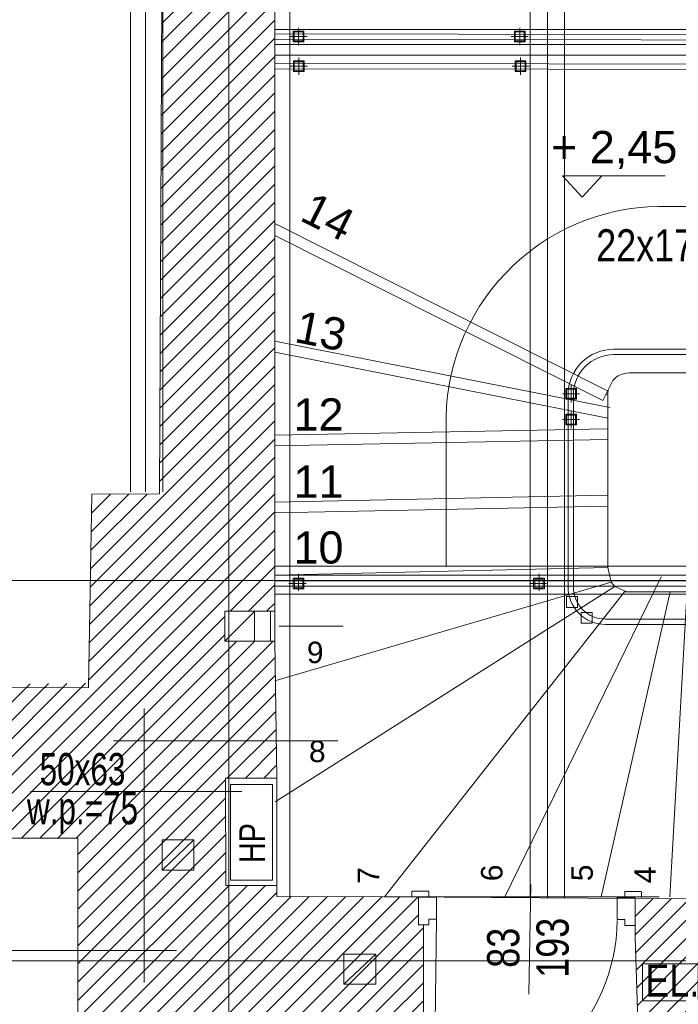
# Model space of a CAD drawing. Header units: millimetres. Extents: x -573548 to 674770, y -184010 to -47794.
# Tile 37 of 181: x 100709 to 103778, y -150457 to -145871. Entities that reach past the tile are written whole.
import ezdxf
from ezdxf.enums import TextEntityAlignment as Align

# ---------------------------------------------------------------- set-up
doc = ezdxf.new("R2010")
doc.units = ezdxf.units.MM
for name, color, linetype, lineweight in [('A.05 RZUT 1 PIĘTRA_is$0$0_Nr_pióra__12', 8, 'Continuous', 9), ('A.05 RZUT 1 PIĘTRA_is$0$A-ARM_Nr_pióra__61', 8, 'Continuous', 9), ('A.05 RZUT 1 PIĘTRA_is$0$A-DRZWI_Nr_pióra__9', 8, 'Continuous', 9), ('A.05 RZUT 1 PIĘTRA_is$0$A-WIDOK_Nr_pióra__21', 8, 'Continuous', 9), ('A.05 RZUT 1 PIĘTRA_is$0$A-WIDOK_Nr_pióra__8', 8, 'Continuous', 9), ('A.05 RZUT 1 PIĘTRA_is$0$belki nad_Nr_pióra__1', 8, 'Continuous', 9), ('A.05 RZUT 1 PIĘTRA_is$0$Drawing & Figure_Nr_pióra__18', 8, 'Continuous', 9), ('A.05 RZUT 1 PIĘTRA_is$0$drewno_Nr_pióra__3', 8, 'Continuous', 9), ('A.05 RZUT 1 PIĘTRA_is$0$DRZWI_Nr_pióra__41', 8, 'Continuous', 9), ('A.05 RZUT 1 PIĘTRA_is$0$Koty_Nr_pióra__1', 8, 'Continuous', 9), ('A.05 RZUT 1 PIĘTRA_is$0$Koty_Nr_pióra__61', 8, 'Continuous', 9), ('A.05 RZUT 1 PIĘTRA_is$0$linia nadproza_Nr_pióra__1', 8, 'Continuous', 9), ('A.05 RZUT 1 PIĘTRA_is$0$Nowe_opisy inne_Nr_pióra__59', 8, 'Continuous', 9), ('A.05 RZUT 1 PIĘTRA_is$0$opisy inne_Nr_pióra__1', 8, 'Continuous', 9), ('A.05 RZUT 1 PIĘTRA_is$0$OSIE_Nr_pióra__1', 8, 'Continuous', 9), ('A.05 RZUT 1 PIĘTRA_is$0$PARAPET_Nr_pióra__7', 8, 'Continuous', 9), ('A.05 RZUT 1 PIĘTRA_is$0$SCHODY_Nr_pióra__1', 8, 'Continuous', 9), ('A.05 RZUT 1 PIĘTRA_is$0$SCHODY_Nr_pióra__9', 8, 'Continuous', 9), ('A.05 RZUT 1 PIĘTRA_is$0$SCIANY_KONSTR_Nr_pióra__21', 8, 'Continuous', 9), ('A.05 RZUT 1 PIĘTRA_is$0$SCIANY_KONSTR_Nr_pióra__4', 8, 'Continuous', 9), ('A.05 RZUT 1 PIĘTRA_is$0$Structural - Bearing_Nr_pióra__21', 8, 'Continuous', 9), ('A.05 RZUT 1 PIĘTRA_is$0$Structural - Grid', 8, 'Continuous', 9), ('A.05 RZUT 1 PIĘTRA_is$0$Structural - Grid_Nr_pióra__17', 8, 'Continuous', 9), ('A.05 RZUT 1 PIĘTRA_is$0$Structural - Stair & Railing_Nr_pióra__1', 8, 'Continuous', 9), ('A.05 RZUT 1 PIĘTRA_is$0$WIDOK_Nr_pióra__1', 8, 'Continuous', 9), ('A.05 RZUT 1 PIĘTRA_is$0$WYCIĄG_Nr_pióra__1', 8, 'Continuous', 9)]:
    doc.layers.add(name, color=color, linetype=linetype, lineweight=lineweight)
doc.styles.add('A.05 RZUT 1 PIĘTRA_is$0$STYL_AUTOMATYCZNY_1', font='arial.ttf')
doc.styles.add('A.05 RZUT 1 PIĘTRA_is$0$STYL_AUTOMATYCZNY_4', font='arial.ttf', dxfattribs={"width": 0.8})
doc.styles.add('A.05 RZUT 1 PIĘTRA_is$0$STYL_AUTOMATYCZNY_5', font='arial.ttf', dxfattribs={"width": 0.7})
pattern_1 = [(45, (0, 0), (-42.426407, 42.426407), [])]

# ---------------------------------------------------------------- blocks, each defined once
blk = doc.blocks.new('A.05 RZUT 1 PIĘTRA_is$0$Standardowy znacznik osi')
at = {"layer": 'A.05 RZUT 1 PIĘTRA_is$0$Structural - Grid_Nr_pióra__17'}
blk.add_line((1000, 0), (17855.4, 0), dxfattribs=at)
at = {"layer": 'A.05 RZUT 1 PIĘTRA_is$0$Structural - Grid_Nr_pióra__17', "style": 'A.05 RZUT 1 PIĘTRA_is$0$STYL_AUTOMATYCZNY_1'}
for tag, p in [('AC_MarkerText_1_0', (5, -80)), ('AC_MarkerText_1_1', (19360.4, -80))]:
    blk.add_attdef(tag, text='', height=350, rotation=270, dxfattribs=at).set_placement(p, align=Align.TOP_CENTER)
blk = doc.blocks.new('A.05 RZUT 1 PIĘTRA_is$0$Standardowy znacznik osi_3')
at = {"layer": 'A.05 RZUT 1 PIĘTRA_is$0$Structural - Grid_Nr_pióra__17'}
blk.add_line((2962.2, 0), (40906.6, 0), dxfattribs=at)
at = {"layer": 'A.05 RZUT 1 PIĘTRA_is$0$Structural - Grid_Nr_pióra__17', "style": 'A.05 RZUT 1 PIĘTRA_is$0$STYL_AUTOMATYCZNY_1'}
for tag, p in [('AC_MarkerText_1_0', (-250, -335)), ('AC_MarkerText_1_1', (44118.7, -335))]:
    blk.add_attdef(tag, text='', height=350, rotation=180, dxfattribs=at).set_placement(p, align=Align.TOP_CENTER)
blk = doc.blocks.new('A.05 RZUT 1 PIĘTRA_is$0$Standardowy znacznik osi_4')
at = {"layer": 'A.05 RZUT 1 PIĘTRA_is$0$Structural - Grid_Nr_pióra__17'}
blk.add_line((1000, 0), (42868.7, 0), dxfattribs=at)
at = {"layer": 'A.05 RZUT 1 PIĘTRA_is$0$Structural - Grid_Nr_pióra__17', "style": 'A.05 RZUT 1 PIĘTRA_is$0$STYL_AUTOMATYCZNY_1'}
for tag, p in [('AC_MarkerText_1_0', (-250, -335)), ('AC_MarkerText_1_1', (44118.7, -335))]:
    blk.add_attdef(tag, text='', height=350, rotation=180, dxfattribs=at).set_placement(p, align=Align.TOP_CENTER)
blk = doc.blocks.new('A.05 RZUT 1 PIĘTRA_is')
at = {"layer": 'A.05 RZUT 1 PIĘTRA_is$0$Drawing & Figure_Nr_pióra__18'}
h = blk.add_hatch(dxfattribs=at)
h.set_pattern_fill('Common_Brick_0001', color=256, style=0, pattern_type=2)
h.set_pattern_definition(pattern_1)
h.paths.add_polyline_path([(99094.4, -98984.5), (99094.4, -99114.5), (99105, -99682.9), (101265, -99682.9), (101265, -99914.6), (101265, -100205.7), (101265, -100632.9), (101664.2, -100632.9), (101664.2, -101174.4), (101974.1, -101174.4), (101974.1, -100521.7), (102874.1, -100527), (102875, -100087.3), (102850.9, -100084.7), (102850.9, -99957.3), (102821.1, -99957.2), (102821.1, -99956.7), (102191.9, -99954.2), (102190.9, -99903.3), (101953.7, -99903.3), (101953, -99466.3), (101952.9, -99403.3), (102190.9, -99403.3), (102188.5, -99228.9), (102184.6, -98949.9), (102182, -98765.8), (102162, -98765.8), (102087.1, -98765.8), (102087.1, -98765.9), (101949.5, -98769.1), (101949.5, -98625.8), (102182, -98625.8), (102181.9, -94913.1), (102053.8, -94913.1), (101659.4, -94891.2), (101644.5, -98079.9), (101329.1, -98081.1), (101314.5, -98961), (99339.4, -98984.5), (99339.4, -98984.2), (99259.4, -98984.3), (99179.4, -98984.4), (99124.2, -98984.5)])
h = blk.add_hatch(dxfattribs=at)
h.set_pattern_fill('Common_Brick_0001', color=256, style=0, pattern_type=2)
h.set_pattern_definition(pattern_1)
h.paths.add_polyline_path([(99004.1, -105130.5), (99004.1, -105133.1), (99004.1, -105263.1), (99017.4, -105383.1), (99026.9, -105383.1, -0.383982), (99062.4, -105418.4), (99074.8, -105418.4), (99074.8, -105433.4, 1.205804), (99122.6, -105465.6), (99137.4, -105465.6), (99137.4, -105483.1), (99204.1, -105483.1), (100947.8, -105483.1), (101030.5, -105483.1), (101030.5, -105465.6), (101045.3, -105465.6, 0.263086), (101068.2, -105483.1), (101076.2, -105483.1, 0.761796), (101083.7, -105427), (101083.7, -105412.2), (101530.5, -105412.2), (101977.3, -105412.2), (101977.3, -105427, 0.761796), (101984.8, -105483.1), (101992.7, -105483.1, 0.263086), (102015.7, -105465.6), (102030.5, -105465.6), (102030.5, -105483.1), (102113.1, -105483.1), (103924.3, -105483.1), (103924.3, -105465.7), (103939, -105465.7, 1.205804), (103986.9, -105433.5), (103986.9, -105418.5), (103999.2, -105418.5, -0.383982), (104034.7, -105383.1), (104044.2, -105383.1), (104057.6, -105263.1), (104057.6, -105133.1), (104057.6, -105120.6), (103945.6, -104852.9), (103944.9, -104852.9), (103844.1, -104852.9), (103844.1, -104162.2), (103844.1, -102612.9), (104065.1, -102614.3), (104741.9, -102618.9), (104741.9, -102618.7), (106171.9, -102627.6), (106171.9, -102628.6), (106251.9, -102629.2), (106251.9, -102618.7), (106370.4, -102462.9), (104954.1, -102462.9), (104954.1, -102402.3), (104954.2, -102162.3), (104954.2, -101922.3), (104954.2, -101876.9), (104954.2, -101286.9), (104954.2, -101086.9), (104954.2, -100540.3), (105004.2, -100540.6), (105004.6, -100517.3), (105003.8, -100516.6), (105001.4, -100099.6), (105011.2, -100099.6), (104997.1, -99971.2), (104808.8, -99969.9), (104807.5, -100169.9), (104600.5, -100168.5), (104107.5, -100165.1), (104108.8, -99965.1), (103861, -99963.2), (103861, -100145.9), (103873.8, -100532.8), (104843.4, -100540.6), (104843.4, -101086.9), (104843.4, -101286.9), (104843.4, -101876.9), (104843.5, -102467.9), (104065.1, -102467.9), (103743.6, -102467.9), (103743.6, -102482.8), (103746.4, -102482.8), (103744.1, -102612.9), (103743.7, -102612.9), (103744, -104162.2), (103744.1, -104862.9), (101964.1, -104862.9), (101964.1, -104482.9), (101889.3, -104482.9), (101749.6, -104482.9), (101749.6, -104482.7), (101749.3, -104342.9), (101963.9, -104342.9), (101963.9, -104162.2), (101963.9, -102612.9), (102946.5, -102612.8), (102946.5, -102462.9), (102251.9, -102462.9), (102171.9, -102462.9), (102091.9, -102462.9), (101974.1, -102462.9), (101974.1, -102205.7), (101974.1, -102162.9), (101834.1, -102162.9), (101667.5, -102152.9), (101623.3, -104162.2), (101612.3, -104662.9), (101607.5, -104882.9), (99117.5, -104882.9)])
at = {"layer": 'A.05 RZUT 1 PIĘTRA_is$0$0_Nr_pióra__12'}
for p, q in [((101573.4, -100355.7), (101573.4, -99078.9)), ((101429.8, -99228.9), (102475.3, -99228.9)), ((100717.1, -100205.6), (101723.4, -100205.7))]:
    blk.add_line(p, q, dxfattribs=at)
at = {"layer": 'A.05 RZUT 1 PIĘTRA_is$0$A-ARM_Nr_pióra__61'}
blk.add_line((102190.9, -99403.3), (102190.9, -99903.3), dxfattribs=at)
blk.add_lwpolyline([(101975.5, -99432.6), (102170.7, -99432.6), (102170.7, -99878.4), (101975.5, -99878.4)], close=True, dxfattribs=at)
at = {"layer": 'A.05 RZUT 1 PIĘTRA_is$0$A-DRZWI_Nr_pióra__9'}
blk.add_line((103375, -99898.4), (103365.1, -100409.3), dxfattribs=at)
blk.add_lwpolyline([(102934.9, -100060.2), (102924.9, -100908.2, 0.411769), (103776.9, -100066.2)], format="xyb", dxfattribs=at)
at = {"layer": 'A.05 RZUT 1 PIĘTRA_is$0$A-WIDOK_Nr_pióra__21'}
for p, q in [((101805.1, -99691.2), (101656.7, -99691.2)), ((101656.7, -99691.2), (101656.7, -99831.2)), ((101805.1, -99691.2), (101805.1, -99831.2)), ((101805.1, -99831.2), (101656.7, -99831.2))]:
    blk.add_line(p, q, dxfattribs=at)
at = {"layer": 'A.05 RZUT 1 PIĘTRA_is$0$A-WIDOK_Nr_pióra__8'}
for p, q in [((101949.5, -98765.3), (102089.5, -98625.3)), ((102087.1, -98765.9), (102087.1, -98625.9)), ((102182, -98766.2), (102182, -98626.2)), ((101656.7, -99831.2), (101805.1, -99691.2)), ((102652.5, -100223), (102504.1, -100223)), ((102504.1, -100223), (102504.1, -100363)), ((102504.1, -100363), (102652.5, -100223)), ((102652.5, -100223), (102652.5, -100363)), ((102652.5, -100363), (102504.1, -100363))]:
    blk.add_line(p, q, dxfattribs=at)
at = {"layer": 'A.05 RZUT 1 PIĘTRA_is$0$belki nad_Nr_pióra__1'}
for p, q in [((101509.8, -93782.9), (101509.8, -98070.5)), ((101659.8, -93782.9), (101659.8, -98070)), ((102251.9, -93782.8), (102251.9, -99954.4)), ((103371.9, -93782.8), (103371.9, -99960)), ((103531.9, -93782.9), (103531.9, -99961))]:
    blk.add_line(p, q, dxfattribs=at)
at = {"layer": 'A.05 RZUT 1 PIĘTRA_is$0$drewno_Nr_pióra__3'}
blk.add_line((103733.6, -97597.8), (103735.4, -97594.3), dxfattribs=at)
at = {"layer": 'A.05 RZUT 1 PIĘTRA_is$0$DRZWI_Nr_pióra__41'}
for p, q in [((102899.2, -99957.3), (102850.9, -99957.3)), ((103812.7, -99959.2), (103861, -99959.2))]:
    blk.add_line(p, q, dxfattribs=at)
for points in [[(102899.2, -99929.1), (102825.1, -99929.1, 0.414334), (102821.1, -99933.1), (102821.1, -99957.2)], [(103812.7, -99931), (103886.7, -99931, -0.414334), (103890.7, -99935), (103890.7, -99959.2)]]:
    blk.add_lwpolyline(points, format="xyb", dxfattribs=at)
for points in [[(102850.9, -100087.3), (102899.2, -100087.3), (102899.2, -100060.2), (102934.9, -100060.2), (102934.9, -99957.3), (102899.2, -99957.3), (102899.2, -99929.1)], [(103861, -100089.2), (103812.7, -100089.2), (103812.7, -100062.1), (103776.9, -100062.1), (103776.9, -99959.2), (103812.7, -99959.2), (103812.7, -99931)]]:
    blk.add_lwpolyline(points, dxfattribs=at)
at = {"layer": 'A.05 RZUT 1 PIĘTRA_is$0$Koty_Nr_pióra__1'}
blk.add_lwpolyline([(104000.2, -96597.8), (103522.9, -96597.8), (103614.1, -96697.4), (103705.3, -96597.8)], dxfattribs=at)
at = {"layer": 'A.05 RZUT 1 PIĘTRA_is$0$linia nadproza_Nr_pióra__1'}
blk.add_line((102970.7, -99957.3), (103861, -99963.2), dxfattribs=at)
at = {"layer": 'A.05 RZUT 1 PIĘTRA_is$0$Nowe_opisy inne_Nr_pióra__59'}
blk.add_lwpolyline([(103894.9, -100267.8), (104154.3, -100267.8), (104154.3, -100440.7), (103894.9, -100440.7)], close=True, dxfattribs=at)
at = {"layer": 'A.05 RZUT 1 PIĘTRA_is$0$OSIE_Nr_pióra__1'}
for p, q in [((101579.8, -93782.9), (101579.8, -98070.2)), ((103451.9, -93782.9), (103451.9, -99960.5))]:
    blk.add_line(p, q, dxfattribs=at)
at = {"layer": 'A.05 RZUT 1 PIĘTRA_is$0$PARAPET_Nr_pióra__7'}
blk.add_line((102028.7, -99466.3), (101043.1, -99466.3), dxfattribs=at)
at = {"layer": 'A.05 RZUT 1 PIĘTRA_is$0$SCHODY_Nr_pióra__1'}
blk.add_lwpolyline([(104656.3, -98266.6), (104656.3, -97618.3, 0.414214), (104443.8, -97405.8), (103760.7, -97405.8, 0.414214), (103548.2, -97618.3), (103548.2, -98416.5)], format="xyb", dxfattribs=at)
at = {"layer": 'A.05 RZUT 1 PIĘTRA_is$0$SCHODY_Nr_pióra__9'}
for points in [[(102181.9, -96075.3), (104735.9, -96078.4, -0.161393), (105420.1, -96381.6, -0.13547), (105925.9, -97251.8, -0.076857), (105967.4, -97513.6), (105960.6, -98287.5)], [(102181.9, -96100.3), (104734.6, -96103.4, -0.161026), (105402.9, -96399.8, -0.135497), (105901.9, -97258.8, -0.077009), (105942.4, -97513.6), (105935.6, -98287.3)], [(104631.3, -98266.6), (104631.3, -97618.3, 0.414214), (104443.8, -97430.8), (103760.7, -97430.8, 0.414214), (103573.2, -97618.3), (103573.2, -98416.5)]]:
    blk.add_lwpolyline(points, format="xyb", dxfattribs=at)
at = {"layer": 'A.05 RZUT 1 PIĘTRA_is$0$SCIANY_KONSTR_Nr_pióra__21'}
for p, q in [((101659.4, -94891.2), (101644.5, -98079.9)), ((101329.1, -98081.1), (101314.1, -98981.5)), ((101644.5, -98079.9), (101329.1, -98081.1)), ((101949.5, -98765.8), (101949.5, -98625.8)), ((102182, -98625.8), (101949.5, -98625.8)), ((102182, -98765.8), (101949.5, -98765.8)), ((101314.1, -98981.5), (99094.4, -98984.5)), ((101265, -99682.9), (99105, -99682.9)), ((101265, -99682.9), (101265, -100632.9))]:
    blk.add_line(p, q, dxfattribs=at)
at = {"layer": 'A.05 RZUT 1 PIĘTRA_is$0$SCIANY_KONSTR_Nr_pióra__4'}
for p, q in [((101949.5, -98765.3), (101949.5, -98625.3)), ((102182, -98765.7), (102182, -98625.7))]:
    blk.add_line(p, q, dxfattribs=at)
at = {"layer": 'A.05 RZUT 1 PIĘTRA_is$0$Structural - Bearing_Nr_pióra__21'}
for p, q in [((102181.9, -94913.1), (102182, -98625.8)), ((102182, -98765.8), (102190.9, -99403.3)), ((101953.7, -99903.3), (101952.9, -99403.3)), ((102190.9, -99403.3), (101952.9, -99403.3)), ((102190.9, -99903.3), (101953.7, -99903.3)), ((102190.9, -99903.3), (102191.9, -99954.2)), ((102850.9, -99956.9), (102191.9, -99954.2)), ((102850.9, -99956.9), (102850.9, -100087.3)), ((104108.8, -99965.1), (103861, -99963.2)), ((103861, -99963.2), (103861, -100146.5)), ((102874.1, -100527), (102875, -100087.3)), ((103873.8, -100532.8), (103861, -100145.8))]:
    blk.add_line(p, q, dxfattribs=at)
at = {"layer": 'A.05 RZUT 1 PIĘTRA_is$0$Structural - Stair & Railing_Nr_pióra__1'}
for p, q in [((102181.9, -95916.5), (104666.1, -95916.5)), ((102293, -95988.9), (102293, -95908.9)), ((103323, -95988.9), (103323, -95908.9)), ((102253, -95948.9), (102333, -95948.9)), ((103283, -95948.9), (103363, -95948.9)), ((104666.1, -95986.5), (102181.9, -95986.5)), ((104666.1, -96036.5), (102181.9, -96036.5)), ((102293.7, -96127.8), (102293.7, -96047.8)), ((103327.1, -96127.8), (103327.1, -96047.8)), ((102253.7, -96087.8), (102333.7, -96087.8)), ((103287.1, -96087.8), (103367.1, -96087.8)), ((104420.9, -96741.4), (104019.6, -96741.4)), ((103732.5, -97600), (102181.9, -96819.8)), ((103710, -97644.7), (102182, -96875.8)), ((103742.6, -97677.2), (102182, -97369)), ((103733, -97726.2), (102182, -97420)), ((104183, -97516.2), (103833, -97516.2)), ((103562.3, -97653.3), (103562.3, -97573.3)), ((103710, -97644.7), (103757.2, -97550.9)), ((103522.3, -97613.3), (103602.3, -97613.3)), ((103733, -97619.1), (103724.9, -97615.1)), ((103733, -98421.9), (103733, -97619.1)), ((103562.3, -97773.3), (103562.3, -97693.3)), ((102979.9, -97721.4), (102979.9, -98416.5)), ((103522.3, -97733.3), (103602.3, -97733.3)), ((103732, -97776.2), (102182, -97805.8)), ((103733, -97826.2), (102182, -97855.9)), ((102182, -98117.7), (103731.9, -98086.2)), ((102182, -98167.7), (103733, -98136.2)), ((103733, -98421.9), (102182, -98457.7)), ((102293, -98531.4), (102293, -98451.4)), ((103413, -98531.4), (103413, -98451.4)), ((103733, -98421.9), (103748.8, -98490.3)), ((102182, -98458), (104503, -98458)), ((102182, -98950.6), (103748.8, -98490.3)), ((102248, -98496.4), (102328, -98496.4)), ((103982.1, -98466.2), (103251.5, -99959.2)), ((103368, -98496.4), (103448, -98496.4)), ((103748.8, -98490.3), (103766.2, -98510.6)), ((104106.9, -98466.5), (104023, -99956.5)), ((103766.2, -98510.6), (102183.6, -99513.2)), ((103811.3, -98536.2), (102693, -99956.2)), ((104023.4, -98536.2), (103703, -99956.2)), ((103766.2, -98510.6), (103822.2, -98535.6)), ((104613, -98536.2), (103811.3, -98536.2)), ((102182, -98546.5), (104443, -98546.5)), ((102693, -99956.2), (103973, -99956.2))]:
    blk.add_line(p, q, dxfattribs=at)
for points in [[(102268, -95973.9), (102318, -95973.9), (102318, -95923.9), (102268, -95923.9)], [(102272.1, -95969.7), (102313.8, -95969.7), (102313.8, -95928), (102272.1, -95928)], [(103298, -95973.9), (103348, -95973.9), (103348, -95923.9), (103298, -95923.9)], [(103302.1, -95969.7), (103343.8, -95969.7), (103343.8, -95928), (103302.1, -95928)], [(102268.7, -96112.8), (102318.7, -96112.8), (102318.7, -96062.8), (102268.7, -96062.8)], [(102272.9, -96108.6), (102314.5, -96108.6), (102314.5, -96066.9), (102272.9, -96066.9)], [(103302.1, -96112.8), (103352.1, -96112.8), (103352.1, -96062.8), (103302.1, -96062.8)], [(103306.3, -96108.6), (103348, -96108.6), (103348, -96066.9), (103306.3, -96066.9)], [(103537.3, -97638.3), (103587.3, -97638.3), (103587.3, -97588.3), (103537.3, -97588.3)], [(103541.5, -97634.2), (103583.2, -97634.2), (103583.2, -97592.5), (103541.5, -97592.5)], [(103537.3, -97758.3), (103587.3, -97758.3), (103587.3, -97708.3), (103537.3, -97708.3)], [(103541.5, -97754.2), (103583.2, -97754.2), (103583.2, -97712.5), (103541.5, -97712.5)], [(102268, -98521.4), (102318, -98521.4), (102318, -98471.4), (102268, -98471.4)], [(102273, -98516.4), (102313, -98516.4), (102313, -98476.4), (102273, -98476.4)], [(103388, -98521.4), (103438, -98521.4), (103438, -98471.4), (103388, -98471.4)], [(103393, -98516.4), (103433, -98516.4), (103433, -98476.4), (103393, -98476.4)], [(103541.7, -98608.1), (103591.7, -98608.1), (103591.7, -98558.1), (103541.7, -98558.1)], [(103610.1, -98681.3), (103660.1, -98681.3), (103660.1, -98631.3), (103610.1, -98631.3)]]:
    blk.add_lwpolyline(points, close=True, dxfattribs=at)
blk.add_lwpolyline([(102182, -98416.5), (104503, -98416.5), (104503, -98046.2), (105998.1, -98046.2)], dxfattribs=at)
for points in [[(103548.5, -98416.5), (103548.5, -98513.1, 0.414214), (103723.2, -98687.8), (104467.4, -98687.8, 0.245617), (104680.2, -98588.9), (104759.9, -98432.4)], [(103573.5, -98416.5), (103573.5, -98513.1, 0.414214), (103723.2, -98662.8), (104468, -98662.8, 0.243681), (104659, -98575.5), (104737.6, -98421.1)]]:
    blk.add_lwpolyline(points, format="xyb", dxfattribs=at)
for centre, radius, start, end in [((103983, -97744.1), 1003.3, 87.9072, 178.7073), ((103833, -97616.2), 100, 90, 139.2138), ((103833, -97616.2), 100, 167.3645, 180)]:
    blk.add_arc(centre, radius, start, end, dxfattribs=at)
at = {"layer": 'A.05 RZUT 1 PIĘTRA_is$0$WIDOK_Nr_pióra__1'}
for points in [[(102181.9, -95936.4), (104742.5, -95942.1, -0.163203), (105513.7, -96282.5, -0.133608), (106057.5, -97210.5, -0.071572), (106103.8, -97513.6), (106096.3, -98287.5)], [(102181.9, -95961.4), (104741.3, -95967.1, -0.162894), (105496.5, -96300.6, -0.133598), (106033.5, -97217.4, -0.071607), (106078.8, -97513.6), (106071.3, -98287.3)], [(102182, -98483.9), (104543.8, -98483.9, 0.414214), (104631.3, -98396.4), (104631.3, -98266.6)], [(102182, -98508.9), (104543.8, -98508.9, 0.414214), (104656.3, -98396.4), (104656.3, -98266.6)]]:
    blk.add_lwpolyline(points, format="xyb", dxfattribs=at)
at = {"layer": 'A.05 RZUT 1 PIĘTRA_is$0$WYCIĄG_Nr_pióra__1'}
blk.add_lwpolyline([(102182, -98625.8), (102162, -98625.8), (102162, -98765.8), (102182, -98765.8)], close=True, dxfattribs=at)
blk.add_lwpolyline([(102202.7, -98695.8), (102353.4, -98695.8), (102501.1, -98695.8)], dxfattribs=at)
at = {"layer": 'A.05 RZUT 1 PIĘTRA_is$0$Structural - Grid', "zscale": 1000}
for name, p, rotation in [('A.05 RZUT 1 PIĘTRA_is$0$Standardowy znacznik osi', (101967.3, -108395.1), 90), ('A.05 RZUT 1 PIĘTRA_is$0$Standardowy znacznik osi_4', (121683.4, -98482.5), 180), ('A.05 RZUT 1 PIĘTRA_is$0$Standardowy znacznik osi_3', (121683.4, -100254.9), 180)]:
    blk.add_blockref(name, p, dxfattribs=dict(at, rotation=rotation))
at = {"layer": 'A.05 RZUT 1 PIĘTRA_is$0$Koty_Nr_pióra__61', "insert": (103763.3, -96478.2), "char_height": 150, "attachment_point": 5, "style": 'A.05 RZUT 1 PIĘTRA_is$0$STYL_AUTOMATYCZNY_1'}
blk.add_mtext('\\A1;{\\pqc;\\fArial|b0|i0|c238|p0;\\W1.000000;+ 2,45}', dxfattribs=at)
at = {"layer": 'A.05 RZUT 1 PIĘTRA_is$0$Nowe_opisy inne_Nr_pióra__59', "insert": (104033.8, -100346.3), "char_height": 150, "attachment_point": 5, "style": 'A.05 RZUT 1 PIĘTRA_is$0$STYL_AUTOMATYCZNY_4'}
blk.add_mtext('\\A1;{\\pqc;\\fArial|b0|i0|c238|p0;\\W0.800000;EL.}', dxfattribs=at)
at = {"layer": 'A.05 RZUT 1 PIĘTRA_is$0$opisy inne_Nr_pióra__1', "char_height": 150, "attachment_point": 5, "rotation": 90, "style": 'A.05 RZUT 1 PIĘTRA_is$0$STYL_AUTOMATYCZNY_4'}
for s, insert in [('\\A1;{\\pqc;\\fArial|b0|i0|c238|p0;\\W0.800000;193}', (103477.1, -100193.5)), ('\\A1;{\\pqc;\\fArial|b0|i0|c238|p0;\\W0.800000;83}', (103247.3, -100193.5))]:
    blk.add_mtext(s, dxfattribs=dict(at, insert=insert))
at = {"layer": 'A.05 RZUT 1 PIĘTRA_is$0$PARAPET_Nr_pióra__7', "char_height": 150, "attachment_point": 5, "style": 'A.05 RZUT 1 PIĘTRA_is$0$STYL_AUTOMATYCZNY_5'}
for s, insert in [('\\A1;{\\pqc;\\fArial|b0|i0|c238|p0;\\W0.700000;50x63}', (101286.2, -99362.4)), ('\\A1;{\\pqc;\\fArial|b0|i0|c238|p0;\\W0.700000;w.p.=75}', (101286.2, -99565.5))]:
    blk.add_mtext(s, dxfattribs=dict(at, insert=insert))
at = {"layer": 'A.05 RZUT 1 PIĘTRA_is$0$SCHODY_Nr_pióra__1', "char_height": 150, "attachment_point": 5, "style": 'A.05 RZUT 1 PIĘTRA_is$0$STYL_AUTOMATYCZNY_1'}
for s, insert, rotation in [('\\A1;{\\pqc;\\fArial|b0|i0|c238|p0;\\W1.000000;14}', (102430.3, -96788.1), 333.2892), ('\\A1;{\\pqc;\\fArial|b0|i0|c238|p0;\\W1.000000;13}', (102396.9, -97321.3), 348.825)]:
    blk.add_mtext(s, dxfattribs=dict(at, insert=insert, rotation=rotation))
at = {"layer": 'A.05 RZUT 1 PIĘTRA_is$0$SCHODY_Nr_pióra__1', "char_height": 150, "attachment_point": 5}
for s, insert, style in [('\\A1;{\\pqc;\\fArial|b0|i0|c238|p0;\\W0.800000;22x17,5x20-39}', (104233.8, -96935.9), 'A.05 RZUT 1 PIĘTRA_is$0$STYL_AUTOMATYCZNY_4'), ('\\A1;{\\pqc;\\fArial|b0|i0|c238|p0;\\W1.000000;12}', (102385.5, -97709.4), 'A.05 RZUT 1 PIĘTRA_is$0$STYL_AUTOMATYCZNY_1'), ('\\A1;{\\pqc;\\fArial|b0|i0|c238|p0;\\W1.000000;11}', (102385.5, -98022.1), 'A.05 RZUT 1 PIĘTRA_is$0$STYL_AUTOMATYCZNY_1'), ('\\A1;{\\pqc;\\fArial|b0|i0|c238|p0;\\W1.000000;10}', (102385.5, -98330.1), 'A.05 RZUT 1 PIĘTRA_is$0$STYL_AUTOMATYCZNY_1')]:
    blk.add_mtext(s, dxfattribs=dict(at, insert=insert, style=style))
at = {"layer": 'A.05 RZUT 1 PIĘTRA_is$0$SCIANY_KONSTR_Nr_pióra__4', "insert": (102076.7, -99705.8), "char_height": 120, "attachment_point": 5, "rotation": 90, "style": 'A.05 RZUT 1 PIĘTRA_is$0$STYL_AUTOMATYCZNY_4'}
blk.add_mtext('\\A1;{\\pqc;\\fArial|b0|i0|c238|p0;\\W0.800000;HP}', dxfattribs=at)
at = {"layer": 'A.05 RZUT 1 PIĘTRA_is$0$Structural - Stair & Railing_Nr_pióra__1', "char_height": 100, "attachment_point": 7, "style": 'A.05 RZUT 1 PIĘTRA_is$0$STYL_AUTOMATYCZNY_1'}
for s, insert in [('\\A1;{\\pql;\\fArial|b0|i0|c238|p0;\\W1.000000;9}', (102331.4, -98869.1)), ('\\A1;{\\pql;\\fArial|b0|i0|c238|p0;\\W1.000000;8}', (102341.2, -99329.8))]:
    blk.add_mtext(s, dxfattribs=dict(at, insert=insert))
at = {"layer": 'A.05 RZUT 1 PIĘTRA_is$0$Structural - Stair & Railing_Nr_pióra__1', "char_height": 100, "attachment_point": 5, "rotation": 90, "style": 'A.05 RZUT 1 PIĘTRA_is$0$STYL_AUTOMATYCZNY_1'}
for s, insert in [('\\A1;{\\pqc;\\fArial|b0|i0|c238|p0;\\W1.000000;7}', (102618.6, -99856.8)), ('\\A1;{\\pqc;\\fArial|b0|i0|c238|p0;\\W1.000000;6}', (103193.2, -99844.7)), ('\\A1;{\\pqc;\\fArial|b0|i0|c238|p0;\\W1.000000;5}', (103614, -99844.7)), ('\\A1;{\\pqc;\\fArial|b0|i0|c238|p0;\\W1.000000;4}', (103906.7, -99854.2))]:
    blk.add_mtext(s, dxfattribs=dict(at, insert=insert))

msp = doc.modelspace()

# ---------------------------------------------------------------- block references
at = {"color": 150}
msp.add_blockref('A.05 RZUT 1 PIĘTRA_is', (-284.351, -50000), dxfattribs=at)

doc.saveas('drawing.dxf')
